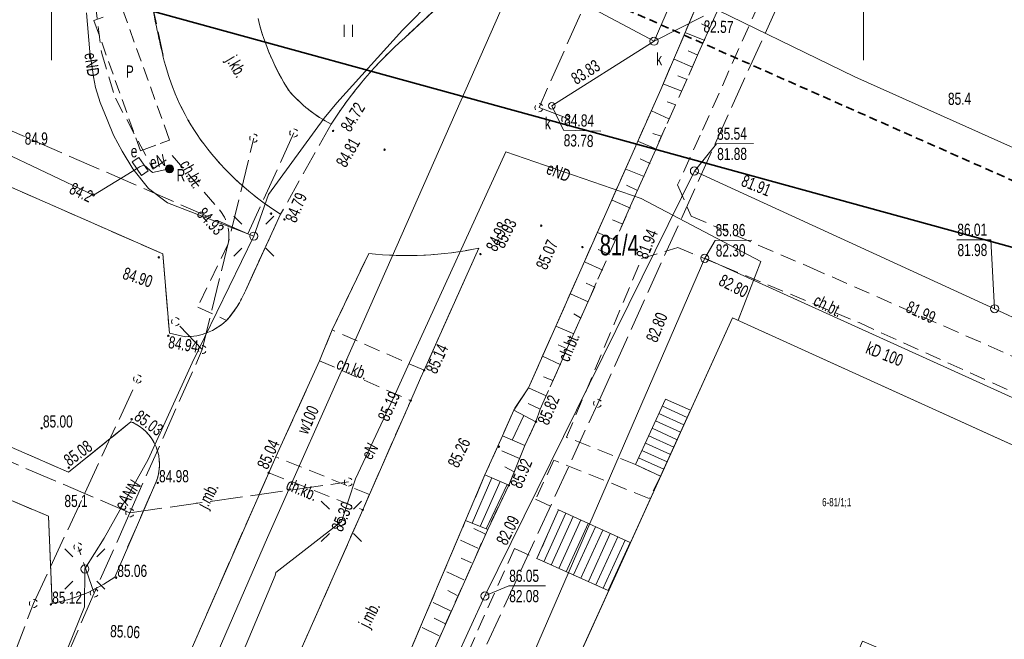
# Model space of a CAD drawing. Header units: metres. Extents: x -1013 to 1493500, y -5789517 to 1032.
# Tile 14 of 66: x -104 to -43, y -23 to 15. Entities that reach past the tile are written whole.
import ezdxf
from ezdxf.xclip import XClip

# ---------------------------------------------------------------- set-up
doc = ezdxf.new("R2010")
doc.units = ezdxf.units.M
doc.header["$MEASUREMENT"] = 0
doc.header["$XCLIPFRAME"] = 0
for name, pattern in [('2_BUBZ02', [1.75, 1.25, -0.5]), ('2_KTCR02', [1.5, 1, -0.5]), ('2_KTJZ01', [2, 1.5, -0.5]), ('2_PTTU', [1.5, 1, -0.5]), ('4_SUPE_P_01', [2.5, 2, -0.5]), ('4_SUPK_P_01', [2.5, 2, -0.5]), ('Przerywana długa', [0.78, 0.5, -0.28])]:
    doc.linetypes.add(name, pattern=pattern)
doc.layers.add('700-L Mapa 1_100 dwg', color=7, linetype='Continuous')
doc.layers.add('711-L Wymiary opisy', color=7, linetype='Continuous')
for name, color, linetype, lineweight in [('703-L Płaszczyzny podejścia 2D3', 152, 'Continuous', 30), ('703-L Płaszczyzny podejścia 2D38', 171, 'Continuous', 35), ('711-L Wymiary opisy1', 7, 'Continuous', 13), ('713-L Obiekty-budynki1', 7, 'Continuous', 13), ('ex_02_DXF_MZ_500_4_BUBZ_D_L_17', 9, 'Continuous', 18), ('ex_02_DXF_MZ_500_4_BUIB_E_T_37', 9, 'Continuous', 18), ('ex_02_DXF_MZ_500_4_BUIB_E_T_57', 9, 'Continuous', 18), ('ex_02_DXF_MZ_500_4_BUIB_L_97', 9, 'Continuous', 18), ('ex_02_DXF_MZ_500_4_BUIB_T_17', 9, 'Continuous', 18), ('ex_02_DXF_MZ_500_4_EGBB_L_17', 9, 'Continuous', 18), ('ex_02_DXF_MZ_500_4_EGBC_L_07', 9, 'Continuous', 18), ('ex_02_DXF_MZ_500_4_EGBE_L_37', 9, 'Continuous', 18), ('ex_02_DXF_MZ_500_4_K1_BDOT_T_117', 9, 'Continuous', 18), ('ex_02_DXF_MZ_500_4_K1_EGIB_T_17', 9, 'Continuous', 18), ('ex_02_DXF_MZ_500_4_KTCR_D_L_17', 9, 'Continuous', 18), ('ex_02_DXF_MZ_500_4_KTCR_E_T_17', 9, 'Continuous', 18), ('ex_02_DXF_MZ_500_4_KTCR_L_17', 9, 'Continuous', 18), ('ex_02_DXF_MZ_500_4_KTJZ_D_L_07', 9, 'Continuous', 18), ('ex_02_DXF_MZ_500_4_KTJZ_E_T_07', 9, 'Continuous', 18), ('ex_02_DXF_MZ_500_4_KTJZ_L_07', 9, 'Continuous', 18), ('ex_02_DXF_MZ_500_4_KTKR_D_L_07', 9, 'Continuous', 18), ('ex_02_DXF_MZ_500_4_KTKR_L_07', 9, 'Continuous', 18), ('ex_02_DXF_MZ_500_4_KTOK_L_57', 9, 'Continuous', 18), ('ex_02_DXF_MZ_500_4_Numery_dzialek7', 9, 'Continuous', 18), ('ex_02_DXF_MZ_500_4_Podzial_sekcyjny_krzyze7', 9, 'Continuous', 18), ('ex_02_DXF_MZ_500_4_PTTU_L_27', 9, 'Continuous', 18), ('ex_02_DXF_MZ_500_4_RTPW_T_07', 9, 'Continuous', 18), ('ex_02_DXF_MZ_500_4_RTPW_T_17', 9, 'Continuous', 18), ('ex_02_DXF_MZ_500_4_SUPE_D_L_31', 9, 'Continuous', 18), ('ex_02_DXF_MZ_500_4_SUPE_E_T_31', 9, 'Continuous', 18), ('ex_02_DXF_MZ_500_4_SUPE_L_31', 9, 'Continuous', 18), ('ex_02_DXF_MZ_500_4_SUPK_D_L_034', 9, 'Continuous', 18), ('ex_02_DXF_MZ_500_4_SUPK_D_L_434', 9, 'Continuous', 18), ('ex_02_DXF_MZ_500_4_SUPK_E_T_434', 9, 'Continuous', 18), ('ex_02_DXF_MZ_500_4_SUPM_T_07', 9, 'Continuous', 18), ('ex_02_DXF_MZ_500_4_SUPP_L_21', 9, 'Continuous', 18), ('ex_02_DXF_MZ_500_4_SUPP_L_434', 9, 'Continuous', 18), ('ex_02_DXF_MZ_500_4_SUPS_T_434', 9, 'Continuous', 18), ('ex_02_DXF_MZ_500_4_SUPW_D_L_05', 9, 'Continuous', 18), ('ex_02_DXF_MZ_500_4_SUPW_E_T_05', 9, 'Continuous', 18), ('ex_02_DXF_MZ_500_4_SUSM_D_T_07', 9, 'Continuous', 18), ('ex_02_DXF_MZ_500_4_SUSM_D_T_37', 9, 'Continuous', 18), ('ex_02_DXF_MZ_500_4_SUTE_T_01', 9, 'Continuous', 18), ('ex_02_DXF_MZ_500_4_SUTK_T_034', 9, 'Continuous', 18), ('ex_02_DXF_MZ_500_4_SUUE_E_T_27', 9, 'Continuous', 18), ('ex_02_DXF_MZ_500_4_SUUE_T_37', 9, 'Continuous', 18), ('ex_02_DXF_MZ_500_4_SUUK_D_T_234', 9, 'Continuous', 18), ('ex_02_DXF_MZ_500_4_SUUK_E_T_934', 9, 'Continuous', 18)]:
    doc.layers.add(name, color=color, linetype=linetype, lineweight=lineweight)
doc.layers.get('700-L Mapa 1_100 dwg').off()
doc.styles.add('STYL_AUTOMATYCZNY_2', font='Arial.ttf')
doc.styles.add('STYL_AUTOMATYCZNY_4', font='Arial.ttf', dxfattribs={"width": 0.7})
doc.dimstyles.new('STYL_AUTOMATYCZNY__3', dxfattribs={"dimtxt": 0.25, "dimasz": 0.183575, "dimexe": 0.18, "dimexo": 0.04, "dimgap": 0, "dimtad": 1, "dimzin": 0, "dimdsep": 46, "dimtxsty": 'STYL_AUTOMATYCZNY_2', "dimblk": 'ARROWHEAD_8', "dimblk1": 'ARROWHEAD_8', "dimblk2": 'ARROWHEAD_8', "dimcen": 0.09, "dimclrd": 7, "dimclre": 7, "dimclrt": 7, "dimazin": 0, "dimtfac": 1, "dimtdec": 4, "dimtmove": 2, "dimatfit": 3, "dimfxl": 1, "dimtolj": 1, "dimtzin": 0, "dimarcsym": 0})

# ---------------------------------------------------------------- blocks, each defined once
blk = doc.blocks.new('*D59')
at = {"layer": '711-L Wymiary opisy1', "color": 7, "linetype": 'Continuous', "lineweight": 13, "transparency": 16777216}
for p, q in [((-23.688, -3.688), (-23.815, -3.738)), ((-23.688, -3.688), (-23.638, -3.815)), ((-23.983, -4.516), (-24.05, -4.396)), ((-23.983, -4.516), (-23.864, -4.449))]:
    blk.add_line(p, q, dxfattribs=at)
blk.add_arc((-18.286, -6.082), 5.908, 156.10081, 164.63157, dxfattribs=at)
at = {"layer": '711-L Wymiary opisy1', "color": 7, "lineweight": 13, "transparency": 16777216, "insert": (-25.573, -3.532), "char_height": 0.25, "attachment_point": 7, "rotation": 336.10081, "style": 'STYL_AUTOMATYCZNY_2'}
blk.add_mtext('\\A1;{\\pql;\\fArial|b0|i0|c238|p0;\\W1.000000;8,53°/15%}', dxfattribs=at)
blk = doc.blocks.new('ARROWHEAD_8')
at = {"color": 0, "linetype": 'Continuous', "lineweight": 0}
blk.add_line((0, 0), (-1, 0), dxfattribs=at)
at = {"color": 0, "linetype": 'Continuous', "lineweight": 0, "flags": 128}
blk.add_lwpolyline([(-0.525, 0.525), (0, 0), (-0.525, -0.525)], dxfattribs=at)
blk = doc.blocks.new('Rysunek_1_4', base_point=(-51.91, -72.413))
at = {"layer": 'ex_02_DXF_MZ_500_4_BUBZ_D_L_17', "color": 9, "linetype": '2_BUBZ02', "lineweight": 18}
for p, q in [((-71.816, -9.321), (-54.683, 29.226)), ((-72.08, -10.097), (-71.816, -9.321))]:
    blk.add_line(p, q, dxfattribs=at)
at = {"layer": 'ex_02_DXF_MZ_500_4_BUBZ_D_L_17', "color": 9, "linetype": 'Continuous', "lineweight": 18}
for p, q in [((-61.42, 14.175), (-61.899, 14.411)), ((-61.687, 13.373), (-62.849, 13.859)), ((-62.123, 12.484), (-62.704, 12.735)), ((-62.442, 11.732), (-63.57, 12.235)), ((-62.777, 10.98), (-63.341, 11.198)), ((-63.096, 10.263), (-64.206, 10.681)), ((-63.465, 9.425), (-63.994, 9.609)), ((-63.902, 8.553), (-64.961, 9.04)), ((-64.371, 7.477), (-64.883, 7.644)), ((-64.655, 6.691), (-65.766, 7.16)), ((-65.058, 5.802), (-65.656, 6.088)), ((-65.427, 4.999), (-66.554, 5.451)), ((-65.83, 4.145), (-66.496, 4.464)), ((-66.265, 3.051), (-67.393, 3.554)), ((-66.735, 2.077), (-67.367, 2.328)), ((-67.205, 1.086), (-68.281, 1.555)), ((-67.556, 0.197), (-68.257, 0.499)), ((-67.959, -0.76), (-69.052, -0.273)), ((-68.445, -1.819), (-68.992, -1.567)), ((-68.865, -2.708), (-69.958, -2.222)), ((-69.335, -3.699), (-69.745, -3.464)), ((-69.754, -4.69), (-70.864, -4.204)), ((-70.156, -5.613), (-70.72, -5.362)), ((-70.558, -6.587), (-71.686, -6.067)), ((-71.045, -7.561), (-71.609, -7.327)), ((-71.447, -8.501), (-72.541, -8.015)), ((-71.816, -9.321), (-72.568, -8.986)), ((-73.087, -12.366), (-74.178, -11.898)), ((-73.75, -14.007), (-72.76, -11.557)), ((-73.415, -13.178), (-73.996, -12.876)), ((-87.419, -44.514), (-75.05, -16.727)), ((-75.234, -17), (-75.908, -16.674)), ((-75.665, -17.876), (-76.728, -17.39)), ((-76.052, -18.794), (-76.693, -18.49)), ((-76.524, -19.83), (-77.56, -19.337)), ((-76.921, -20.795), (-77.509, -20.499)), ((-77.341, -21.743), (-78.413, -21.233)), ((-77.681, -22.517), (-78.355, -22.196)), ((-78.028, -23.291), (-79.085, -22.772))]:
    blk.add_line(p, q, dxfattribs=at)
at = {"layer": 'ex_02_DXF_MZ_500_4_BUIB_L_97', "color": 9, "linetype": 'Continuous', "lineweight": 18}
for p, q in [((-97.227, 14.457), (-97.51, 15.243)), ((-98.73, 14.804), (-99.29, 14.603)), ((-99.29, 14.603), (-98.953, 13.661)), ((-96.804, 13.279), (-97.086, 14.065)), ((-98.813, 13.268), (-98.533, 12.483)), ((-96.38, 12.101), (-96.663, 12.887)), ((-98.393, 12.09), (-98.112, 11.305)), ((-95.956, 10.923), (-96.239, 11.708)), ((-97.972, 10.912), (-97.692, 10.127)), ((-95.533, 9.745), (-95.815, 10.53)), ((-97.551, 9.734), (-97.271, 8.949)), ((-95.109, 8.567), (-95.392, 9.352)), ((-97.131, 8.556), (-96.85, 7.771)), ((-94.63, 7.233), (-94.968, 8.174)), ((-96.71, 7.378), (-96.43, 6.593)), ((-96.43, 6.593), (-95.488, 6.928)), ((-95.202, 7.03), (-94.63, 7.233))]:
    blk.add_line(p, q, dxfattribs=at)
at = {"layer": 'ex_02_DXF_MZ_500_4_BUIB_T_17', "color": 9, "linetype": 'Continuous', "lineweight": 18}
for radius in [0.25, 0.225, 0.2, 0.2, 0.175, 0.175, 0.15, 0.15, 0.125, 0.125, 0.1, 0.1, 0.075, 0.075, 0.05, 0.05, 0.025, 0.025, 0.00715, 0.00715]:
    blk.add_circle((-94.64, 5.473), radius, dxfattribs=at)
at = {"layer": 'ex_02_DXF_MZ_500_4_EGBB_L_17', "color": 9, "linetype": 'Continuous', "lineweight": 18}
for p, q in [((-83.59, -55.797), (-59.98, -3.697)), ((-59.98, -3.697), (-7.85, -27.397))]:
    blk.add_line(p, q, dxfattribs=at)
at = {"layer": 'ex_02_DXF_MZ_500_4_EGBC_L_07', "color": 9, "linetype": 'Continuous', "lineweight": 18}
for p, q in [((-83.59, -55.797), (-59.98, -3.697)), ((-59.98, -3.697), (-7.85, -27.397))]:
    blk.add_line(p, q, dxfattribs=at)
at = {"layer": 'ex_02_DXF_MZ_500_4_EGBE_L_37', "color": 9, "linetype": 'Continuous', "lineweight": 18}
for p, q in [((-64.103, -8.715), (-65.955, -12.735)), ((-62.558, -9.381), (-64.103, -8.715)), ((-62.971, -10.292), (-64.508, -9.595)), ((-64.406, -13.456), (-62.558, -9.381)), ((-62.764, -9.837), (-64.299, -9.141)), ((-62.558, -9.381), (-62.558, -9.381)), ((-63.177, -10.747), (-64.718, -10.049)), ((-63.384, -11.203), (-64.927, -10.503)), ((-63.797, -12.113), (-65.345, -11.411)), ((-63.59, -11.658), (-65.136, -10.957)), ((-64.003, -12.569), (-65.555, -11.865)), ((-64.21, -13.024), (-65.764, -12.319)), ((-65.955, -12.735), (-64.406, -13.456)), ((-72.02, -18.527), (-70.69, -15.527)), ((-70.235, -15.734), (-71.591, -18.719)), ((-70.69, -15.527), (-70.69, -15.527)), ((-70.69, -15.527), (-66.29, -17.527)), ((-69.779, -15.941), (-71.135, -18.923)), ((-69.324, -16.148), (-70.678, -19.127)), ((-68.869, -16.355), (-70.222, -19.332)), ((-68.414, -16.562), (-69.766, -19.536)), ((-67.959, -16.769), (-69.309, -19.74)), ((-67.503, -16.975), (-68.853, -19.944)), ((-67.048, -17.182), (-68.397, -20.148)), ((-66.593, -17.389), (-67.94, -20.353)), ((-66.29, -17.527), (-67.64, -20.487)), ((-67.64, -20.487), (-72.02, -18.527))]:
    blk.add_line(p, q, dxfattribs=at)
at = {"layer": 'ex_02_DXF_MZ_500_4_K1_BDOT_T_117', "color": 9, "linetype": 'Continuous', "lineweight": 18}
for p, q in [((-83.891, 13.602), (-83.891, 14.352)), ((-83.366, 13.602), (-83.366, 14.352))]:
    blk.add_line(p, q, dxfattribs=at)
at = {"layer": 'ex_02_DXF_MZ_500_4_KTCR_D_L_17', "color": 9, "linetype": '2_KTCR02', "lineweight": 18}
for p, q in [((-50.422, 33.426), (-61.961, 7.553)), ((-71.816, -9.321), (-54.683, 29.226)), ((-61.961, 7.553), (-63.36, 4.483)), ((-94.48, 6.293), (-91.568, 2.96)), ((-63.36, 4.483), (-62.526, 2.558)), ((-87.805, 2.684), (-89.964, -2.033)), ((-62.526, 2.558), (-55.224, -0.581)), ((-91.034, 0.855), (-92.901, -3.039)), ((-65.578, -0.043), (-63.343, 0.634)), ((-63.343, 0.634), (-52.19, -3.998)), ((-70.195, -11.058), (-65.578, -0.043)), ((-55.224, -0.581), (-24.366, -14.145)), ((-92.901, -3.039), (-91.131, -3.858)), ((-52.19, -3.998), (-39.327, -9.795)), ((-65.955, -12.735), (-70.195, -11.058)), ((-70.973, -12.466), (-72.1, -14.877)), ((-65.113, -14.823), (-70.973, -12.466)), ((-65.955, -12.735), (-64.406, -13.456)), ((-64.406, -13.456), (-65.113, -14.823)), ((-72.1, -14.877), (-70.69, -15.527)), ((-70.69, -15.527), (-72.02, -18.527)), ((-87.419, -44.514), (-75.05, -16.727)), ((-73.41, -17.907), (-76.56, -24.977)), ((-73.41, -17.907), (-72.02, -18.527))]:
    blk.add_line(p, q, dxfattribs=at)
for centre, radius, start, end in [((-38.4, 26.122), 58.269, 190.13076, 193.91038), ((-80.677, 15.781), 14.746, 194.39848, 216.49532), ((-78.62, 17.46), 17.398, 216.91226, 238.13515), ((-93.49, 1.352), 2.506, 348.56533, 39.92146), ((-95.858, 0.449), 6.395, 317.66025, 337.16586)]:
    blk.add_arc(centre, radius, start, end, dxfattribs=at)
at = {"layer": 'ex_02_DXF_MZ_500_4_KTCR_L_17', "color": 9, "linetype": '2_KTCR02', "lineweight": 18}
for p, q in [((-99.22, 15.733), (-98.81, 12.573)), ((-98.81, 12.573), (-97.97, 9.833)), ((-97.97, 9.833), (-95.66, 5.453)), ((-95.66, 5.453), (-94.48, 6.293)), ((-84.62, -4.447), (-85.4, -6.347)), ((-78.96, -6.927), (-84.62, -4.447)), ((-85.4, -6.347), (-79.79, -8.797)), ((-79.79, -8.797), (-78.96, -6.927)), ((-71.816, -9.321), (-72.08, -10.097)), ((-72.08, -10.097), (-72.76, -11.557)), ((-72.76, -11.557), (-73.75, -14.007)), ((-88.09, -12.267), (-88.53, -13.237)), ((-82.33, -14.577), (-88.09, -12.267)), ((-88.53, -13.237), (-82.74, -15.527)), ((-73.75, -14.007), (-75.05, -16.727)), ((-82.74, -15.527), (-82.33, -14.577))]:
    blk.add_line(p, q, dxfattribs=at)
at = {"layer": 'ex_02_DXF_MZ_500_4_KTJZ_D_L_07', "color": 9, "linetype": '2_KTJZ01', "lineweight": 18}
for p, q in [((-64.401, 10.351), (-59.51, 21.768)), ((-80.159, 13.54), (-73.71, 19.563)), ((-95.76, 15.873), (-94.959, 12.114)), ((-72.54, -8.017), (-64.401, 10.351)), ((-84.683, 8.223), (-87.805, 2.684)), ((-89.964, -2.033), (-87.805, 2.684)), ((-84.62, -4.447), (-82.373, 0.265)), ((-75.602, 0.591), (-78.96, -6.927)), ((-94.64, -4.647), (-93.653, -4.862)), ((-83.632, -33.177), (-76.41, -16.187))]:
    blk.add_line(p, q, dxfattribs=at)
for centre, radius, start, end in [((-74.995, 18.176), 14.603, 193.93711, 212.73235), ((-63.534, -5.188), 25.043, 131.5967, 147.62054), ((-80.677, 15.781), 14.746, 194.39848, 216.49532), ((-80.629, 16.008), 8.777, 220.7346, 242.49031), ((-78.62, 17.46), 17.398, 216.91226, 238.13515), ((-79.983, 21.133), 21.004, 263.46485, 282.03984), ((-95.858, 0.449), 6.395, 317.43433, 337.16547), ((-93.622, -1.262), 3.6, 269.50329, 313.41035)]:
    blk.add_arc(centre, radius, start, end, dxfattribs=at)
at = {"layer": 'ex_02_DXF_MZ_500_4_KTJZ_L_07', "color": 9, "linetype": '2_KTJZ01', "lineweight": 18}
for p, q in [((-118.34, 10.493), (-95.05, 0.233)), ((-95.05, 0.233), (-94.64, -4.647)), ((-134, -2.477), (-102.085, -15.91)), ((-100.85, -13.197), (-124.23, -3.087)), ((-84.62, -4.447), (-85.4, -6.347)), ((-85.4, -6.347), (-88.09, -12.267)), ((-79.79, -8.797), (-78.96, -6.927)), ((-72.54, -8.017), (-73.45, -9.387)), ((-82.33, -14.577), (-79.79, -8.797)), ((-73.45, -9.387), (-74.14, -10.977)), ((-97.01, -10.097), (-100.85, -13.197)), ((-74.14, -10.977), (-75.22, -13.377)), ((-88.09, -12.267), (-88.53, -13.237)), ((-88.53, -13.237), (-95.53, -29.207)), ((-98.01, -19.667), (-95.48, -13.837)), ((-75.22, -13.377), (-76.41, -16.187)), ((-82.74, -15.527), (-82.33, -14.577)), ((-89.96, -31.847), (-82.74, -15.527)), ((-102.085, -15.91), (-101.87, -21.287))]:
    blk.add_line(p, q, dxfattribs=at)
for centre, radius, start, end in [((-98.091, -12.722), 2.839, 336.88514, 67.61291), ((-103.593, -11.772), 9.67, 280.26602, 305.2685)]:
    blk.add_arc(centre, radius, start, end, dxfattribs=at)
at = {"layer": 'ex_02_DXF_MZ_500_4_KTKR_D_L_07', "color": 9, "linetype": 'Continuous', "lineweight": 18}
for p, q in [((-59.51, 21.768), (-64.401, 10.351)), ((-80.159, 13.54), (-73.71, 19.563)), ((-64.401, 10.351), (-72.54, -8.017)), ((-87.805, 2.684), (-89.964, -2.033)), ((-84.62, -4.447), (-82.373, 0.265)), ((-75.602, 0.591), (-78.96, -6.927)), ((-93.653, -4.862), (-94.64, -4.647)), ((-72.54, -8.017), (-73.45, -9.387)), ((-74.14, -10.977), (-75.22, -13.377)), ((-76.41, -16.187), (-83.632, -33.177))]:
    blk.add_line(p, q, dxfattribs=at)
for centre, radius, start, end in [((-38.4, 26.122), 58.269, 190.13076, 193.91038), ((-74.995, 18.176), 14.603, 193.93711, 212.73235), ((-63.534, -5.188), 25.043, 131.5967, 147.62054), ((-80.677, 15.781), 14.746, 194.39848, 216.49532), ((-80.629, 16.008), 8.777, 220.7346, 242.49031), ((-78.62, 17.46), 17.398, 216.91226, 238.13515), ((-79.983, 21.133), 21.004, 263.46485, 282.03984), ((-95.858, 0.449), 6.395, 317.43433, 337.16547), ((-93.622, -1.262), 3.6, 269.50329, 313.41035)]:
    blk.add_arc(centre, radius, start, end, dxfattribs=at)
at = {"layer": 'ex_02_DXF_MZ_500_4_KTKR_L_07', "color": 9, "linetype": 'Continuous', "lineweight": 18}
for p, q in [((-95.05, 0.233), (-118.34, 10.493)), ((-94.64, -4.647), (-95.05, 0.233)), ((-102.085, -15.91), (-134, -2.477)), ((-124.23, -3.087), (-100.85, -13.197)), ((-88.09, -12.267), (-85.4, -6.347)), ((-79.79, -8.797), (-82.33, -14.577)), ((-100.85, -13.197), (-97.01, -10.097)), ((-95.53, -29.207), (-88.53, -13.237)), ((-95.48, -13.837), (-98.01, -19.667)), ((-82.74, -15.527), (-89.96, -31.847)), ((-101.87, -21.287), (-102.085, -15.91))]:
    blk.add_line(p, q, dxfattribs=at)
for centre, radius, start, end in [((-98.091, -12.722), 2.839, 336.88514, 67.61291), ((-103.593, -11.772), 9.67, 280.26602, 305.2685)]:
    blk.add_arc(centre, radius, start, end, dxfattribs=at)
at = {"layer": 'ex_02_DXF_MZ_500_4_KTOK_L_57', "color": 9, "linetype": 'Continuous', "lineweight": 18}
for p, q in [((-74.14, -10.977), (-73.45, -9.387)), ((-72.08, -10.097), (-73.45, -9.387)), ((-73.541, -11.229), (-72.826, -9.711)), ((-72.76, -11.557), (-72.08, -10.097)), ((-72.76, -11.557), (-74.14, -10.977)), ((-76.41, -16.187), (-75.22, -13.377)), ((-75.997, -16.351), (-74.797, -13.558)), ((-75.515, -16.542), (-74.288, -13.776)), ((-73.75, -14.007), (-75.22, -13.377)), ((-75.136, -16.693), (-73.857, -13.961)), ((-73.75, -14.007), (-75.05, -16.727)), ((-75.05, -16.727), (-76.41, -16.187))]:
    blk.add_line(p, q, dxfattribs=at)
at = {"layer": 'ex_02_DXF_MZ_500_4_Podzial_sekcyjny_krzyze7', "color": 9, "linetype": 'Continuous', "lineweight": 18}
for p, q in [((-101.91, 12.173), (-101.91, 17.173)), ((-51.91, 12.173), (-51.91, 17.173))]:
    blk.add_line(p, q, dxfattribs=at)
at = {"layer": 'ex_02_DXF_MZ_500_4_PTTU_L_27', "color": 9, "linetype": '2_PTTU', "lineweight": 18}
blk.add_line((-73.71, 19.563), (-80.159, 13.54), dxfattribs=at)
for centre, radius, start, end in [((-75.185, 18.089), 14.396, 193.50074, 212.67936), ((-63.534, -5.188), 25.043, 131.5967, 147.62054), ((-80.75, 15.832), 8.565, 220.09093, 242.66447)]:
    blk.add_arc(centre, radius, start, end, dxfattribs=at)
at = {"layer": 'ex_02_DXF_MZ_500_4_RTPW_T_17', "color": 9, "linetype": 'Continuous', "lineweight": 18}
for centre in [(-84.564, 7.809), (-81.397, 6.654), (-88.389, 2.714), (-87.561, 2.361), (-71.755, 1.975), (-69.219, 0.653), (-95.3, 0.023), (-75.495, 0.226), (-94.71, -4.807), (-78.96, -6.927), (-79.79, -8.797), (-96.97, -9.947), (-72.08, -10.097), (-102.51, -10.497), (-74.361, -11.631), (-100.84, -12.927), (-88.53, -13.237), (-95.36, -13.867), (-73.75, -14.007), (-82.74, -15.527), (-97.93, -19.697), (-101.94, -21.347)]:
    blk.add_circle(centre, 0.045, dxfattribs=at)
at = {"layer": 'ex_02_DXF_MZ_500_4_SUPE_D_L_31', "color": 9, "linetype": 'Continuous', "lineweight": 18}
for p, q in [((-72.285, 22.172), (-80.298, 14.014)), ((-99.551, 12.689), (-99.757, 15.078)), ((-80.298, 14.014), (-84.327, 9.546)), ((-99.32, 11.14), (-99.551, 12.689)), ((-99.185, 10.481), (-99.32, 11.14)), ((-98.908, 9.553), (-99.185, 10.481)), ((-98.471, 8.516), (-98.908, 9.553)), ((-84.327, 9.546), (-85.121, 8.59)), ((-98.084, 7.549), (-98.471, 8.516)), ((-85.121, 8.59), (-88.548, 3.885)), ((-97.547, 6.572), (-98.084, 7.549)), ((-96.89, 5.477), (-97.547, 6.572)), ((-79.874, -6.454), (-73.925, 6.519)), ((-73.925, 6.519), (-65.604, 3.657)), ((-95.931, 4.264), (-96.89, 5.477)), ((-94.765, 3.382), (-95.931, 4.264)), ((-88.548, 3.885), (-89.45, 1.329)), ((-65.604, 3.657), (-58.246, -0.222)), ((-89.45, 1.329), (-94.765, 3.382)), ((-89.45, 1.329), (-93.245, -6.479)), ((-58.246, -0.222), (-59.631, -3.852)), ((-93.245, -6.479), (-95.944, -12.418)), ((-80.839, -8.631), (-79.874, -6.454)), ((-83.194, -13.618), (-80.839, -8.631)), ((-95.944, -12.418), (-98.65, -17.278)), ((-84.056, -16.235), (-83.194, -13.618)), ((-88.094, -19.373), (-84.056, -16.235)), ((-98.65, -17.278), (-99.847, -19.166)), ((-99.847, -19.166), (-99.88, -21.507)), ((-88.123, -19.564), (-88.094, -19.373)), ((-93.848, -33.165), (-88.123, -19.564)), ((-99.88, -21.507), (-102.848, -28.888))]:
    blk.add_line(p, q, dxfattribs=at)
at = {"layer": 'ex_02_DXF_MZ_500_4_SUPE_L_31', "color": 9, "linetype": 'Continuous', "lineweight": 18}
for p, q in [((-99.31, 3.863), (-107.16, 7.573)), ((-96.57, 5.543), (-99.31, 3.863)), ((-96.443, 5.626), (-96.57, 5.543)), ((-96.2, 5.703), (-96.443, 5.626)), ((-95.69, 5.255), (-96.2, 5.703)), ((-94.64, 5.473), (-95.69, 5.255))]:
    blk.add_line(p, q, dxfattribs=at)
at = {"layer": 'ex_02_DXF_MZ_500_4_SUPK_D_L_034', "color": 9, "linetype": 'Continuous', "lineweight": 18}
blk.add_circle((-71.105, 9.349), 0.204, dxfattribs=at)
at = {"layer": 'ex_02_DXF_MZ_500_4_SUPK_D_L_434', "color": 9, "linetype": 'Continuous', "lineweight": 18}
for p, q in [((-64.812, 13.333), (-57.844, 29.364)), ((-74.339, 18.427), (-64.812, 13.333)), ((-64.812, 13.333), (-71.105, 9.349)), ((-75.22, -20.827), (-62.326, 5.34)), ((-62.326, 5.34), (-43.845, -3.141)), ((-62.31, 0.21), (-62.33, 0.21)), ((-81.695, -46.191), (-61.688, -0.036)), ((-61.688, -0.036), (-33.867, -12.631)), ((-43.845, -3.141), (-25.863, -11.665)), ((-75.22, -20.827), (-81.06, -33.447))]:
    blk.add_line(p, q, dxfattribs=at)
at = {"layer": 'ex_02_DXF_MZ_500_4_SUPM_T_07', "color": 9, "linetype": 'Continuous', "lineweight": 18}
for centre, start, end in [((-86.98, 7.683), 30.0857, 90.18047), ((-86.98, 7.683), 149.40637, 210.48089), ((-86.98, 7.683), 269.33329, 330.34124), ((-96.596, -7.465), 30.0857, 90.18047), ((-96.596, -7.465), 149.40637, 210.48089), ((-96.596, -7.465), 269.33329, 330.34124), ((-68.283, -8.963), 149.40637, 210.48089), ((-68.283, -8.963), 269.33329, 330.34124), ((-68.283, -8.963), 30.0857, 90.18047), ((-103.01, -21.287), 149.40637, 210.48089), ((-103.01, -21.287), 30.0857, 90.18047), ((-103.01, -21.287), 269.33329, 330.34124)]:
    blk.add_arc(centre, 0.25, start, end, dxfattribs=at)
at = {"layer": 'ex_02_DXF_MZ_500_4_SUPP_L_21', "color": 9, "linetype": '4_SUPE_P_01', "lineweight": 18}
for p, q in [((-68.28, -8.967), (-56.799, 16.412)), ((-89.808, 1.467), (-104.47, 7.853)), ((-86.98, 7.683), (-89.808, 1.467)), ((-103.01, -21.292), (-96.598, -7.486)), ((-75.1, -23.797), (-68.28, -8.967)), ((-106.94, -31.58), (-103.01, -21.292))]:
    blk.add_line(p, q, dxfattribs=at)
at = {"layer": 'ex_02_DXF_MZ_500_4_SUPP_L_434', "color": 9, "linetype": '4_SUPK_P_01', "lineweight": 18}
for p, q in [((-68.33, 17.293), (-71.89, 9.243)), ((-71.89, 9.243), (-70.014, 8.533)), ((-92.621, -5.655), (-89.45, 7.363)), ((-92.621, -5.655), (-94.26, -3.937)), ((-97.08, -15.707), (-92.621, -5.655)), ((-110.37, -10.017), (-97.08, -15.707)), ((-97.08, -15.707), (-83.62, -13.807)), ((-97.08, -15.707), (-99.266, -20.648)), ((-99.266, -20.648), (-100.269, -17.809)), ((-99.266, -20.648), (-101.069, -24.771))]:
    blk.add_line(p, q, dxfattribs=at)
at = {"layer": 'ex_02_DXF_MZ_500_4_SUPS_T_434', "color": 9, "linetype": 'Continuous', "lineweight": 18}
for centre, start, end in [((-71.89, 9.243), 149.40637, 210.48089), ((-71.89, 9.243), 269.33329, 330.34124), ((-71.89, 9.243), 30.0857, 90.18047), ((-70.24, 8.523), 149.40637, 210.48089), ((-70.24, 8.523), 30.0857, 90.18047), ((-70.24, 8.523), 269.33329, 330.34124), ((-89.45, 7.363), 149.40637, 210.48089), ((-89.45, 7.363), 30.0857, 90.18047), ((-89.45, 7.363), 269.33329, 330.34124), ((-94.26, -3.937), 149.40637, 210.48089), ((-94.26, -3.937), 269.33329, 330.34124), ((-94.26, -3.937), 30.0857, 90.18047), ((-92.621, -5.655), 30.0857, 90.18047), ((-92.621, -5.655), 149.40637, 210.48089), ((-92.621, -5.655), 269.33329, 330.34124), ((-83.62, -13.807), 149.40637, 210.48089), ((-83.62, -13.807), 269.33329, 330.34124), ((-83.62, -13.807), 30.0857, 90.18047), ((-97.08, -15.707), 149.40637, 210.48089), ((-97.08, -15.707), 30.0857, 90.18047), ((-97.08, -15.707), 269.33329, 330.34124), ((-100.269, -17.809), 30.0857, 90.18047), ((-100.269, -17.809), 149.40637, 210.48089), ((-100.269, -17.809), 269.33329, 330.34124), ((-99.266, -20.648), 149.40637, 210.48089), ((-99.266, -20.648), 30.0857, 90.18047), ((-99.267, -20.648), 269.33329, 330.34124)]:
    blk.add_arc(centre, 0.25, start, end, dxfattribs=at)
at = {"layer": 'ex_02_DXF_MZ_500_4_SUPW_D_L_05', "color": 9, "linetype": 'Continuous', "lineweight": 18}
for p, q in [((-71.923, 20.524), (-77.987, 6.72)), ((-52.456, 11.14), (-62.782, 16.178)), ((-37.126, 4.277), (-52.456, 11.14)), ((-77.987, 6.72), (-83.332, -5.369)), ((-83.332, -5.369), (-88.609, -17.237)), ((-88.609, -17.237), (-94.396, -30.589))]:
    blk.add_line(p, q, dxfattribs=at)
at = {"layer": 'ex_02_DXF_MZ_500_4_SUSM_D_T_07', "color": 9, "linetype": 'Continuous', "lineweight": 18}
for p, q in [((-90.192, 2.071), (-90.687, 2.566)), ((-88.707, 2.071), (-88.212, 2.566)), ((-90.192, 0.586), (-90.687, 0.091)), ((-88.707, 0.586), (-88.212, 0.091)), ((-84.798, -15.492), (-85.293, -14.997)), ((-83.313, -15.492), (-82.818, -14.997)), ((-84.798, -16.977), (-85.293, -17.472)), ((-83.313, -16.977), (-82.818, -17.472)), ((-100.589, -18.424), (-101.084, -17.929)), ((-99.104, -18.424), (-98.609, -17.929)), ((-100.589, -19.909), (-101.084, -20.404)), ((-99.104, -19.909), (-98.609, -20.404))]:
    blk.add_line(p, q, dxfattribs=at)
at = {"layer": 'ex_02_DXF_MZ_500_4_SUSM_D_T_37', "color": 9, "linetype": 'Continuous', "lineweight": 18}
for centre in [(-89.45, 1.329), (-84.056, -16.235), (-99.847, -19.166)]:
    blk.add_circle(centre, 0.25, dxfattribs=at)
at = {"layer": 'ex_02_DXF_MZ_500_4_SUTE_T_01', "color": 9, "linetype": 'Continuous', "lineweight": 18}
blk.add_circle((-99.31, 3.863), 0.0625, dxfattribs=at)
at = {"layer": 'ex_02_DXF_MZ_500_4_SUTK_T_034', "color": 9, "linetype": 'Continuous', "lineweight": 18}
for p, q in [((-64.812, 13.333), (-61.773, 14.875)), ((-71.105, 9.349), (-70.384, 7.864)), ((-70.384, 7.864), (-68.078, 7.799)), ((-62.326, 5.34), (-60.958, 7.01)), ((-60.958, 7.01), (-58.678, 7.026)), ((-61.688, -0.036), (-61.046, 1.069)), ((-61.046, 1.069), (-58.793, 1.085)), ((-46.165, 1.093), (-44.075, 1.108)), ((-43.845, -3.141), (-44.075, 1.108)), ((-75.22, -20.827), (-73.754, -20.211)), ((-73.754, -20.211), (-71.501, -20.211))]:
    blk.add_line(p, q, dxfattribs=at)
at = {"layer": 'ex_02_DXF_MZ_500_4_SUUE_T_37', "color": 9, "linetype": 'Continuous', "lineweight": 18}
for p, q in [((-96.517, 6.181), (-96.931, 5.9)), ((-95.956, 5.353), (-96.517, 6.181)), ((-96.931, 5.9), (-96.369, 5.072)), ((-96.369, 5.072), (-95.956, 5.353))]:
    blk.add_line(p, q, dxfattribs=at)
at = {"layer": 'ex_02_DXF_MZ_500_4_SUUK_D_T_234', "color": 9, "linetype": 'Continuous', "lineweight": 18}
for centre in [(-64.812, 13.333), (-62.326, 5.34), (-61.688, -0.036), (-43.845, -3.141), (-75.22, -20.827)]:
    blk.add_circle(centre, 0.25, dxfattribs=at)
at = {"layer": 'ex_02_DXF_MZ_500_4_BUIB_E_T_37', "color": 9, "linetype": 'Continuous', "lineweight": 18, "insert": (-94.202, 5.464), "char_height": 0.75, "attachment_point": 1, "style": 'STYL_AUTOMATYCZNY_4'}
blk.add_mtext('\\A1;{\\pql;\\fArial|b0|i0|c238|p0;\\W0.700000;R}', dxfattribs=at)
at = {"layer": 'ex_02_DXF_MZ_500_4_BUIB_E_T_57', "color": 9, "linetype": 'Continuous', "lineweight": 18, "insert": (-97.324, 11.465), "char_height": 0.75, "attachment_point": 4, "style": 'STYL_AUTOMATYCZNY_4'}
blk.add_mtext('\\A1;{\\pql;\\fArial|b0|i0|c238|p0;\\W0.700000;P}', dxfattribs=at)
at = {"layer": 'ex_02_DXF_MZ_500_4_K1_EGIB_T_17', "color": 9, "linetype": 'Continuous', "lineweight": 18, "insert": (-54.462, -15.097), "char_height": 0.5, "attachment_point": 4, "style": 'STYL_AUTOMATYCZNY_4'}
blk.add_mtext('\\A1;{\\pql;\\fArial|b0|i0|c238|p0;\\W0.700000;6-81/1;1}', dxfattribs=at)
at = {"layer": 'ex_02_DXF_MZ_500_4_KTCR_E_T_17', "color": 9, "linetype": 'Continuous', "lineweight": 18, "char_height": 0.75, "attachment_point": 4, "style": 'STYL_AUTOMATYCZNY_4'}
for s, insert, rotation in [('\\A1;{\\pql;\\fArial|b0|i0|c238|p0;\\W0.700000;ch.bt.}', (-93.723, 5.931), 299.65143), ('\\A1;{\\pql;\\fArial|b0|i0|c238|p0;\\W0.700000;ch.bt.}', (-54.905, -2.562), 333.83768), ('\\A1;{\\pql;\\fArial|b0|i0|c238|p0;\\W0.700000;ch.bt.}', (-70.404, -6.324), 67.20312), ('\\A1;{\\pql;\\fArial|b0|i0|c238|p0;\\W0.700000;ch.kb.}', (-84.287, -6.463), 338.19859), ('\\A1;{\\pql;\\fArial|b0|i0|c238|p0;\\W0.700000;ch.kb.}', (-87.388, -13.911), 337.44275)]:
    blk.add_mtext(s, dxfattribs=dict(at, insert=insert, rotation=rotation))
at = {"layer": 'ex_02_DXF_MZ_500_4_KTJZ_E_T_07', "color": 9, "linetype": 'Continuous', "lineweight": 18, "char_height": 0.75, "attachment_point": 7, "style": 'STYL_AUTOMATYCZNY_4'}
for s, insert, rotation in [('\\A1;{\\pql;\\fArial|b0|i0|c238|p0;\\W0.700000;j.kb.}', (-91.372, 12.054), 300.618), ('\\A1;{\\pql;\\fArial|b0|i0|c238|p0;\\W0.700000;j.mb.}', (-92.114, -15.627), 62.7311), ('\\A1;{\\pql;\\fArial|b0|i0|c238|p0;\\W0.700000;j.mb.}', (-82.164, -22.96), 62.7311)]:
    blk.add_mtext(s, dxfattribs=dict(at, insert=insert, rotation=rotation))
at = {"layer": 'ex_02_DXF_MZ_500_4_Numery_dzialek7', "color": 9, "linetype": 'Continuous', "lineweight": 18, "insert": (-68.15, 1.407), "char_height": 1.26, "attachment_point": 1, "style": 'STYL_AUTOMATYCZNY_4'}
blk.add_mtext('\\A1;{\\pql;\\fArial|b0|i0|c238|p0;\\W0.700000;81/4}', dxfattribs=at)
at = {"layer": 'ex_02_DXF_MZ_500_4_RTPW_T_07', "color": 9, "linetype": 'Continuous', "lineweight": 18, "char_height": 0.75, "attachment_point": 1, "rotation": 0.40305, "style": 'STYL_AUTOMATYCZNY_4'}
for s, insert in [('\\A1;{\\pql;\\fArial|b0|i0|c238|p0;\\W0.700000;85.4}', (-46.719, 10.16)), ('\\A1;{\\pql;\\fArial|b0|i0|c238|p0;\\W0.700000;84.9}', (-103.556, 7.71)), ('\\A1;{\\pql;\\fArial|b0|i0|c238|p0;\\W0.700000;85.1}', (-101.109, -14.605))]:
    blk.add_mtext(s, dxfattribs=dict(at, insert=insert))
at = {"layer": 'ex_02_DXF_MZ_500_4_RTPW_T_17', "color": 9, "linetype": 'Continuous', "lineweight": 18, "char_height": 0.75, "style": 'STYL_AUTOMATYCZNY_4'}
for s, insert, attachment_point, rotation in [('\\A1;{\\pql;\\fArial|b0|i0|c238|p0;\\W0.700000;84.72}', (-84.153, 8.073), 1, 58.84139), ('\\A1;{\\pql;\\fArial|b0|i0|c238|p0;\\W0.700000;84.81}', (-84.105, 5.684), 4, 60.26182), ('\\A1;{\\pql;\\fArial|b0|i0|c238|p0;\\W0.700000;84.79}', (-87.55, 2.389), 1, 67.47103), ('\\A1;{\\pql;\\fArial|b0|i0|c238|p0;\\W0.700000;84.93}', (-92.746, 2.911), 4, 313.31712), ('\\A1;{\\pql;\\fArial|b0|i0|c238|p0;\\W0.700000;84.98}', (-75.197, 0.652), 1, 63.66345), ('\\A1;{\\pql;\\fArial|b0|i0|c238|p0;\\W0.700000;85.03}', (-74.391, 0.686), 4, 63.18705), ('\\A1;{\\pql;\\fArial|b0|i0|c238|p0;\\W0.700000;85.07}', (-71.419, -0.802), 7, 66.44063), ('\\A1;{\\pql;\\fArial|b0|i0|c238|p0;\\W0.700000;84.90}', (-97.344, -0.564), 1, 341.58839), ('\\A1;{\\pql;\\fArial|b0|i0|c238|p0;\\W0.700000;84.94}', (-94.63, -4.812), 1, 350.61637), ('\\A1;{\\pql;\\fArial|b0|i0|c238|p0;\\W0.700000;85.14}', (-78.897, -6.9), 1, 65.40684), ('\\A1;{\\pql;\\fArial|b0|i0|c238|p0;\\W0.700000;85.19}', (-81.849, -9.832), 1, 66.06595), ('\\A1;{\\pql;\\fArial|b0|i0|c238|p0;\\W0.700000;85.82}', (-72.018, -10.07), 1, 66.87497), ('\\A1;{\\pql;\\fArial|b0|i0|c238|p0;\\W0.700000;85.03}', (-96.878, -9.941), 7, 323.98647), ('\\A1;{\\pql;\\fArial|b0|i0|c238|p0;\\W0.700000;85.08}', (-100.784, -12.885), 7, 36.29717), ('\\A1;{\\pql;\\fArial|b0|i0|c238|p0;\\W0.700000;85.04}', (-88.594, -13.093), 7, 65.20873), ('\\A1;{\\pql;\\fArial|b0|i0|c238|p0;\\W0.700000;85.26}', (-76.864, -12.999), 7, 64.58219), ('\\A1;{\\pql;\\fArial|b0|i0|c238|p0;\\W0.700000;85.92}', (-73.688, -13.98), 1, 66.9727), ('\\A1;{\\pql;\\fArial|b0|i0|c238|p0;\\W0.700000;85.30}', (-84.707, -16.642), 1, 67.49789)]:
    blk.add_mtext(s, dxfattribs=dict(at, insert=insert, attachment_point=attachment_point, rotation=rotation))
at = {"layer": 'ex_02_DXF_MZ_500_4_RTPW_T_17', "color": 9, "linetype": 'Continuous', "lineweight": 18, "char_height": 0.75, "attachment_point": 7, "style": 'STYL_AUTOMATYCZNY_4'}
for s, insert in [('\\A1;{\\pql;\\fArial|b0|i0|c238|p0;\\W0.700000;85.00}', (-102.43, -10.467)), ('\\A1;{\\pql;\\fArial|b0|i0|c238|p0;\\W0.700000;84.98}', (-95.28, -13.837)), ('\\A1;{\\pql;\\fArial|b0|i0|c238|p0;\\W0.700000;85.06}', (-97.85, -19.667)), ('\\A1;{\\pql;\\fArial|b0|i0|c238|p0;\\W0.700000;85.12}', (-101.86, -21.317))]:
    blk.add_mtext(s, dxfattribs=dict(at, insert=insert))
at = {"layer": 'ex_02_DXF_MZ_500_4_SUPE_E_T_31', "color": 9, "linetype": 'Continuous', "lineweight": 18, "char_height": 0.75, "style": 'STYL_AUTOMATYCZNY_4'}
for s, insert, attachment_point, rotation in [('\\A1;{\\pql;\\fArial|b0|i0|c238|p0;\\W0.700000;eND}', (-99.524, 12.618), 4, 278.676), ('\\A1;{\\pql;\\fArial|b0|i0|c238|p0;\\W0.700000;eN}', (-95.746, 5.458), 7, 12.42593), ('\\A1;{\\pql;\\fArial|b0|i0|c238|p0;\\W0.700000;eND}', (-71.367, 5.541), 4, 338.09277), ('\\A1;{\\pql;\\fArial|b0|i0|c238|p0;\\W0.700000;eN }', (-82.544, -12.323), 4, 60.82321), ('\\A1;{\\pql;\\fArial|b0|i0|c238|p0;\\W0.700000;eANN }', (-97.751, -15.43), 4, 56.71324)]:
    blk.add_mtext(s, dxfattribs=dict(at, insert=insert, attachment_point=attachment_point, rotation=rotation))
at = {"layer": 'ex_02_DXF_MZ_500_4_SUPK_E_T_434', "color": 9, "linetype": 'Continuous', "lineweight": 18, "insert": (-51.698, -5.51), "char_height": 0.75, "attachment_point": 4, "rotation": 338.36278, "style": 'STYL_AUTOMATYCZNY_4'}
blk.add_mtext('\\A1;{\\pql;\\fArial|b0|i0|c238|p0;\\W0.700000;kD 100}', dxfattribs=at)
at = {"layer": 'ex_02_DXF_MZ_500_4_SUPW_E_T_05', "color": 9, "linetype": 'Continuous', "lineweight": 18, "insert": (-86.481, -10.776), "char_height": 0.75, "attachment_point": 4, "rotation": 65.502, "style": 'STYL_AUTOMATYCZNY_4'}
blk.add_mtext('\\A1;{\\pql;\\fArial|b0|i0|c238|p0;\\W0.700000;w100}', dxfattribs=at)
at = {"layer": 'ex_02_DXF_MZ_500_4_SUTE_T_01', "color": 9, "linetype": 'Continuous', "lineweight": 18, "insert": (-100.878, 3.987), "char_height": 0.75, "attachment_point": 7, "rotation": 334.39781, "style": 'STYL_AUTOMATYCZNY_4'}
blk.add_mtext('\\A1;{\\pql;\\fArial|b0|i0|c238|p0;\\W0.700000;84.2}', dxfattribs=at)
at = {"layer": 'ex_02_DXF_MZ_500_4_SUTK_T_034', "color": 9, "linetype": 'Continuous', "lineweight": 18, "char_height": 0.75, "style": 'STYL_AUTOMATYCZNY_4'}
for s, insert, attachment_point, rotation in [('\\A1;{\\pql;\\fArial|b0|i0|c238|p0;\\W0.700000;82.57}', (-61.75, 14.624), 1, 358.40302), ('\\A1;{\\pql;\\fArial|b0|i0|c238|p0;\\W0.700000;83.83}', (-70.003, 11.262), 1, 32.48328), ('\\A1;{\\pql;\\fArial|b0|i0|c238|p0;\\W0.700000;84.84}', (-70.326, 8.862), 1, 358.40302), ('\\A1;{\\pql;\\fArial|b0|i0|c238|p0;\\W0.700000;85.54}', (-60.935, 8.01), 1, 0.40305), ('\\A1;{\\pql;\\fArial|b0|i0|c238|p0;\\W0.700000;83.78}', (-70.361, 7.613), 1, 358.40302), ('\\A1;{\\pql;\\fArial|b0|i0|c238|p0;\\W0.700000;81.88}', (-60.926, 6.76), 1, 0.40305), ('\\A1;{\\pql;\\fArial|b0|i0|c238|p0;\\W0.700000;81.91}', (-59.368, 4.793), 4, 337.88277), ('\\A1;{\\pql;\\fArial|b0|i0|c238|p0;\\W0.700000;85.86}', (-61.023, 2.069), 1, 0.40305), ('\\A1;{\\pql;\\fArial|b0|i0|c238|p0;\\W0.700000;86.01}', (-46.142, 2.094), 1, 0.40305), ('\\A1;{\\pql;\\fArial|b0|i0|c238|p0;\\W0.700000;81.94}', (-65.581, -0.01), 4, 68.0931), ('\\A1;{\\pql;\\fArial|b0|i0|c238|p0;\\W0.700000;82.30}', (-61.014, 0.819), 1, 0.40305), ('\\A1;{\\pql;\\fArial|b0|i0|c238|p0;\\W0.700000;81.98}', (-46.133, 0.844), 1, 0.40305), ('\\A1;{\\pql;\\fArial|b0|i0|c238|p0;\\W0.700000;82.80}', (-60.725, -1.32), 4, 332.75272), ('\\A1;{\\pql;\\fArial|b0|i0|c238|p0;\\W0.700000;81.99}', (-49.214, -2.968), 4, 335.05274), ('\\A1;{\\pql;\\fArial|b0|i0|c238|p0;\\W0.700000;82.80}', (-64.985, -5.136), 4, 68.0231), ('\\A1;{\\pql;\\fArial|b0|i0|c238|p0;\\W0.700000;82.09}', (-74.225, -17.602), 4, 63.18317), ('\\A1;{\\pql;\\fArial|b0|i0|c238|p0;\\W0.700000;85.06}', (-98.27, -22.608), 1, 357.40301)]:
    blk.add_mtext(s, dxfattribs=dict(at, insert=insert, attachment_point=attachment_point, rotation=rotation))
at = {"layer": 'ex_02_DXF_MZ_500_4_SUTK_T_034', "color": 9, "linetype": 'Continuous', "lineweight": 18, "char_height": 0.75, "attachment_point": 1, "style": 'STYL_AUTOMATYCZNY_4'}
for s, insert in [('\\A1;{\\pql;\\fArial|b0|i0|c238|p0;\\W0.700000;86.05}', (-73.724, -19.211)), ('\\A1;{\\pql;\\fArial|b0|i0|c238|p0;\\W0.700000;82.08}', (-73.724, -20.461))]:
    blk.add_mtext(s, dxfattribs=dict(at, insert=insert))
at = {"layer": 'ex_02_DXF_MZ_500_4_SUUE_E_T_27', "color": 9, "linetype": 'Continuous', "lineweight": 18, "insert": (-97.023, 6.17), "char_height": 0.75, "attachment_point": 7, "style": 'STYL_AUTOMATYCZNY_4'}
blk.add_mtext('\\A1;{\\pql;\\fArial|b0|i0|c238|p0;\\W0.700000;e}', dxfattribs=at)
at = {"layer": 'ex_02_DXF_MZ_500_4_SUUK_E_T_934', "color": 9, "linetype": 'Continuous', "lineweight": 18, "char_height": 0.75, "attachment_point": 4, "style": 'STYL_AUTOMATYCZNY_4'}
for insert in [(-64.681, 12.23), (-71.524, 8.282)]:
    blk.add_mtext('\\A1;{\\pql;\\fArial|b0|i0|c238|p0;\\W0.700000;k }', dxfattribs=dict(at, insert=insert))

msp = doc.modelspace()

# ---------------------------------------------------------------- linework, layer by layer
at = {"layer": '703-L Płaszczyzny podejścia 2D3', "color": 152, "linetype": 'Continuous', "lineweight": 30}
msp.add_circle((8.2273, 10.355), 1021.6593, dxfattribs=at)
at = {"layer": '703-L Płaszczyzny podejścia 2D38', "color": 171, "linetype": 'Przerywana długa', "lineweight": 35}
msp.add_line((-18.2863, -6.0816), (-373.9333, 151.5134), dxfattribs=at)
at = {"layer": '703-L Płaszczyzny podejścia 2D38', "color": 171, "linetype": 'Continuous', "lineweight": 35}
msp.add_line((-18.2863, -6.0816), (-397.5726, 98.1664), dxfattribs=at)
at = {"layer": '713-L Obiekty-budynki1', "color": 7, "linetype": 'Continuous', "lineweight": 13, "flags": 128}
msp.add_lwpolyline([(-82.3423, -53.0445), (-69.1797, -58.8771), (-54.6297, -26.2671), (-53.3297, -26.8171), (-51.9697, -23.6171), (-43.5997, -27.1671), (-30.2197, -33.7271), (-20.2767, -38.1212), (-20.0418, -37.6044), (-21.5444, -36.9214), (-17.9699, -29.0582), (-9.813, -32.7661), (-13.6224, -41.1461), (-10.4491, -42.5886), (-4.2797, -29.0171), (-59.9797, -3.6971)], close=True, dxfattribs=at)

# ---------------------------------------------------------------- block references
at = {"layer": '700-L Mapa 1_100 dwg', "color": 52, "linetype": 'Continuous', "lineweight": 25}
ref = msp.add_blockref('Rysunek_1_4', (-51.9097, -72.4133), dxfattribs=at)
XClip(ref).set_block_clipping_path([(-454.4097296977, -337.82710067), (350.5902703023, 193.0005136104)])

# ---------------------------------------------------------------- dimensions: what is measured, and where the dimension line sits
at = {"layer": '711-L Wymiary opisy', "color": 7, "linetype": 'Continuous', "lineweight": 13}
dim = msp.add_angular_dim_3p(base=(-23.8512, -4.0963), center=(-18.2863, -6.0816), p1=(-397.5726, 98.1664), p2=(-373.9333, 151.5134), text='8,53°/15%', dimstyle='STYL_AUTOMATYCZNY__3', dxfattribs=at)
dim.commit()
dim.dimension.update_dxf_attribs({"geometry": '*D59', "text_midpoint": (-24.7964, -3.7394), "dimtype": 165, "text_rotation": 336.100809})

doc.saveas('drawing.dxf')
